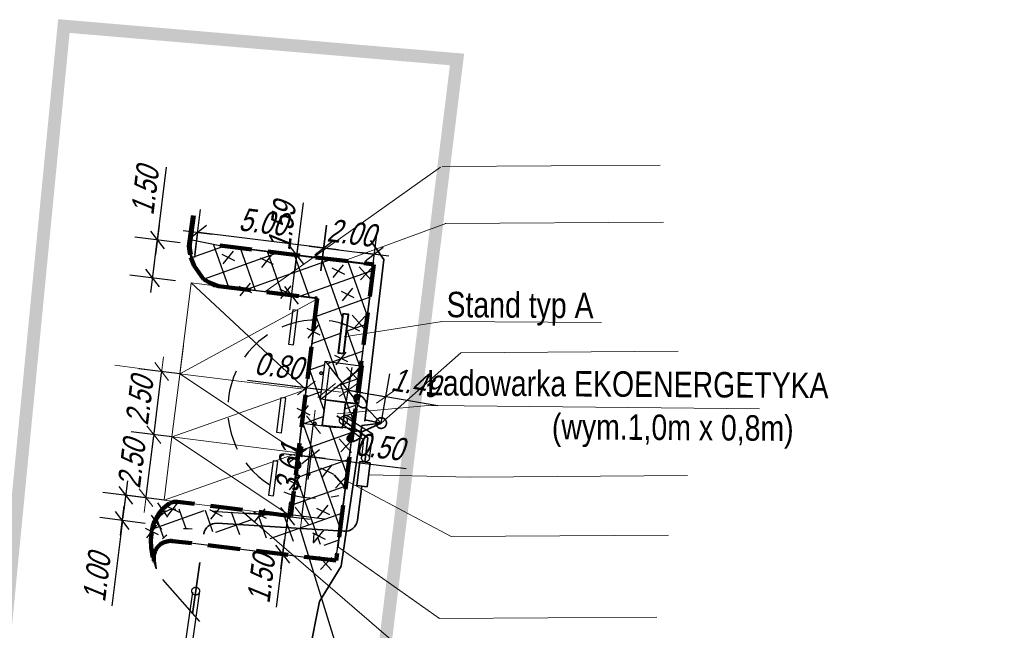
# Model space of a CAD drawing. Header units: millimetres. Extents: x 0 to 6566002, y 0 to 5716629.
# Tile 42 of 99: x 6564140 to 6564179, y 5715992 to 5716016. Entities that reach past the tile are written whole.
import ezdxf

# ---------------------------------------------------------------- set-up
doc = ezdxf.new("R2010")
doc.units = ezdxf.units.MM
for name, pattern in [('1.0_0.5', [1.5, 1, -0.5]), ('ACAD_ISO03W100', [30, 12, -18]), ('DASHED', [19.05, 12.7, -6.35]), ('DEMO2', [4.7625, 1.5875, -3.175]), ('HIDDEN', [9.525, 6.35, -3.175]), ('JIS_02_1.0', [40.64, 20.32, -20.32])]:
    doc.linetypes.add(name, pattern=pattern)
for name, color, linetype, lineweight in [('A_ładowarki', 7, 'Continuous', 30), ('E-LAMPA', 3, 'Continuous', 35), ('E-LINIA KABLOWA', 10, 'Continuous', 35), ('fundament', 7, 'HIDDEN', 0), ('Instalacja energetyczna - urządzenia', 242, 'Continuous', 30), ('Ogranicznik parkingowy', 7, 'Continuous', 18), ('Opis', 7, 'Continuous', 0)]:
    doc.layers.add(name, color=color, linetype=linetype, lineweight=lineweight)
for name, color, linetype in [('alpi PROJEKT JEZDNIA KRAWEDZ 2', 7, 'Continuous'), ('BZ_WYM', 7, 'Continuous'), ('chodnik', 30, 'Continuous'), ('E-OPIS', 10, 'Continuous'), ('E-PRZEPUST', 5, 'Continuous'), ('GRANICA', 10, 'DEMO2'), ('likwidacje', 10, 'Continuous'), ('n- kraw', 30, 'Continuous'), ('Parking', 7, 'ACAD_ISO03W100'), ('wymiary', 7, 'Continuous')]:
    doc.layers.add(name, color=color, linetype=linetype)
doc.styles.add('ARIAL', font='arial.ttf', dxfattribs={"height": 1.4})
doc.styles.add('BIKWYM', font='BIKROMSW.SHX', dxfattribs={"width": 0.8, "oblique": 15})
doc.dimstyles.new('BZ_KR_500', dxfattribs={"dimscale": 5, "dimtxt": 0.18, "dimasz": 0.01, "dimexe": 0.18, "dimexo": 0, "dimgap": 0, "dimtad": 0, "dimzin": 0, "dimdsep": 46, "dimtxsty": 'BIKWYM', "dimblk": 'WYM-KR', "dimcen": 0, "dimdle": 0.18, "dimclrd": 256, "dimclre": 256, "dimclrt": 7, "dimadec": 0, "dimazin": 0, "dimtfac": 0.033333, "dimtmove": 0, "dimatfit": 3, "dimldrblk": 'WYM-KR', "dimfxl": 0.18, "dimfxlon": 1, "dimtvp": 0.8, "dimtolj": 1, "dimarcsym": 0})

# ---------------------------------------------------------------- blocks, each defined once
blk = doc.blocks.new('WYM-KR')
at = {"linetype": 'ByBlock'}
blk.add_line((11.52, 0), (-11.52, 0), dxfattribs=at)
at = {"color": 7, "linetype": 'ByBlock'}
blk.add_line((6.24, 6.24), (-6.24, -6.24), dxfattribs=at)
blk = doc.blocks.new('*D456')
at = {"layer": 'BZ_WYM', "lineweight": -2, "transparency": 16777216}
for p, q in [((6564147.304, 5716006.983), (6564147.529, 5716008.769)), ((6564152.265, 5716006.36), (6564152.49, 5716008.146)), ((6564152.328, 5716007.259), (6564147.466, 5716007.87))]:
    blk.add_line(p, q, dxfattribs=at)
at = {"layer": 'Defpoints', "color": 0, "transparency": 16777216}
for p in [(6564147.416, 5716007.876), (6564146.757, 5716002.624), (6564151.718, 5716002.001)]:
    blk.add_point(p, dxfattribs=at)
at = {"layer": 'BZ_WYM', "lineweight": -2, "transparency": 16777216, "xscale": 0.05, "yscale": 0.05, "zscale": 0.05}
for p, rotation in [((6564147.416, 5716007.876), 172.8407541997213), ((6564152.377, 5716007.253), 352.8407541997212)]:
    blk.add_blockref('WYM-KR', p, dxfattribs=dict(at, rotation=rotation))
at = {"layer": 'BZ_WYM', "color": 7, "transparency": 16777216, "insert": (6564149.987, 5716008.279), "char_height": 0.9, "attachment_point": 5, "rotation": 352.8408, "style": 'BIKWYM'}
blk.add_mtext('\\A1;5.00', dxfattribs=at)
blk = doc.blocks.new('*D457')
at = {"layer": 'BZ_WYM', "lineweight": -2, "transparency": 16777216}
for p, q in [((6564145.835, 5716007.574), (6564146.194, 5716010.426)), ((6564146.728, 5716007.461), (6564144.942, 5716007.686)), ((6564145.654, 5716006.132), (6564145.829, 5716007.524)), ((6564146.541, 5716005.97), (6564144.755, 5716006.195))]:
    blk.add_line(p, q, dxfattribs=at)
at = {"layer": 'Defpoints', "color": 0, "transparency": 16777216}
for p in [(6564145.835, 5716007.574), (6564148.728, 5716007.21), (6564148.589, 5716005.713)]:
    blk.add_point(p, dxfattribs=at)
at = {"layer": 'BZ_WYM', "lineweight": -2, "transparency": 16777216, "xscale": 0.05, "yscale": 0.05, "zscale": 0.05}
for p, rotation in [((6564145.835, 5716007.574), 82.84075419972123), ((6564145.648, 5716006.082), 262.8407541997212)]:
    blk.add_blockref('WYM-KR', p, dxfattribs=dict(at, rotation=rotation))
at = {"layer": 'BZ_WYM', "color": 7, "transparency": 16777216, "insert": (6564145.352, 5716009.501), "char_height": 0.9, "attachment_point": 5, "rotation": 82.8408, "style": 'BIKWYM'}
blk.add_mtext('\\A1;1.50', dxfattribs=at)
blk = doc.blocks.new('*D458')
at = {"layer": 'BZ_WYM', "lineweight": -2, "transparency": 16777216}
for p, q in [((6564145.477, 5715997.436), (6564143.691, 5715997.661)), ((6564144.577, 5715997.499), (6564144.465, 5715996.606)), ((6564145.352, 5715996.444), (6564143.566, 5715996.668)), ((6564144.459, 5715996.556), (6564144.039, 5715993.209))]:
    blk.add_line(p, q, dxfattribs=at)
at = {"layer": 'Defpoints', "color": 0, "transparency": 16777216}
for p in [(6564148.034, 5715997.115), (6564144.459, 5715996.556), (6564147.909, 5715996.123)]:
    blk.add_point(p, dxfattribs=at)
at = {"layer": 'BZ_WYM', "lineweight": -2, "transparency": 16777216, "xscale": 0.05, "yscale": 0.05, "zscale": 0.05}
for p, rotation in [((6564144.584, 5715997.548), 82.84075419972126), ((6564144.459, 5715996.556), 262.8407541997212)]:
    blk.add_blockref('WYM-KR', p, dxfattribs=dict(at, rotation=rotation))
at = {"layer": 'BZ_WYM', "color": 7, "transparency": 16777216, "insert": (6564143.452, 5715994.314), "char_height": 0.9, "attachment_point": 5, "rotation": 82.8408, "style": 'BIKWYM'}
blk.add_mtext('\\A1;1.00', dxfattribs=at)
blk = doc.blocks.new('*D459')
at = {"layer": 'BZ_WYM', "lineweight": -2, "transparency": 16777216}
for p, q in [((6564152.261, 5716006.363), (6564152.485, 5716008.149)), ((6564154.245, 5716006.114), (6564154.469, 5716007.9)), ((6564152.422, 5716007.25), (6564154.308, 5716007.013))]:
    blk.add_line(p, q, dxfattribs=at)
at = {"layer": 'Defpoints', "color": 0, "transparency": 16777216}
for p in [(6564154.357, 5716007.007), (6564152.123, 5716005.266), (6564154.108, 5716005.017)]:
    blk.add_point(p, dxfattribs=at)
at = {"layer": 'BZ_WYM', "lineweight": -2, "transparency": 16777216, "xscale": 0.05, "yscale": 0.05, "zscale": 0.05}
for p, rotation in [((6564152.373, 5716007.256), 172.8527279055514), ((6564154.357, 5716007.007), 352.8527279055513)]:
    blk.add_blockref('WYM-KR', p, dxfattribs=dict(at, rotation=rotation))
at = {"layer": 'BZ_WYM', "color": 7, "transparency": 16777216, "insert": (6564153.455, 5716007.846), "char_height": 0.9, "attachment_point": 5, "rotation": 352.8527, "style": 'BIKWYM'}
blk.add_mtext('\\A1;2.00', dxfattribs=at)
blk = doc.blocks.new('*D460')
at = {"layer": 'BZ_WYM', "lineweight": -2, "transparency": 16777216}
for p, q in [((6564151.418, 5715999.55), (6564151.257, 5715998.221)), ((6564151.912, 5715999.49), (6564151.751, 5715998.161)), ((6564151.415, 5715999.108), (6564151.81, 5715999.06)), ((6564151.859, 5715999.054), (6564155.615, 5715998.599))]:
    blk.add_line(p, q, dxfattribs=at)
at = {"layer": 'Defpoints', "color": 0, "transparency": 16777216}
for p in [(6564151.418, 5715999.55), (6564151.912, 5715999.49), (6564151.859, 5715999.054)]:
    blk.add_point(p, dxfattribs=at)
at = {"layer": 'BZ_WYM', "lineweight": -2, "transparency": 16777216, "xscale": 0.05, "yscale": 0.05, "zscale": 0.05}
for p, rotation in [((6564151.365, 5715999.114), 173.0890147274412), ((6564151.859, 5715999.054), 353.0890147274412)]:
    blk.add_blockref('WYM-KR', p, dxfattribs=dict(at, rotation=rotation))
at = {"layer": 'BZ_WYM', "color": 7, "transparency": 16777216, "insert": (6564154.572, 5715999.45), "char_height": 0.9, "attachment_point": 5, "rotation": 353.089, "style": 'BIKWYM'}
blk.add_mtext('\\A1;0.50', dxfattribs=at)
blk = doc.blocks.new('*D463')
at = {"layer": 'Defpoints', "color": 0, "linetype": 'ByBlock', "transparency": 16777216}
for p in [(6564145.696, 5715999.928), (6564146.407, 5715999.839, 0), (6564146.095, 5715997.359, 0)]:
    blk.add_point(p, dxfattribs=at)
at = {"layer": 'fundament', "linetype": 'ByBlock', "lineweight": -2, "transparency": 16777216}
for p, q in [((6564146.407, 5715999.839), (6564144.803, 5716000.041)), ((6564145.391, 5715997.497), (6564145.69, 5715999.879)), ((6564146.095, 5715997.359), (6564144.492, 5715997.56))]:
    blk.add_line(p, q, dxfattribs=at)
at = {"layer": 'fundament', "linetype": 'ByBlock', "lineweight": -2, "transparency": 16777216, "xscale": 0.05, "yscale": 0.05, "zscale": 0.05}
for p, rotation in [((6564145.696, 5715999.928), 82.84075416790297), ((6564145.385, 5715997.448), 262.840754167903)]:
    blk.add_blockref('WYM-KR', p, dxfattribs=dict(at, rotation=rotation))
at = {"layer": 'fundament', "color": 7, "linetype": 'ByBlock', "transparency": 16777216, "insert": (6564144.826, 5715998.778), "char_height": 0.9, "attachment_point": 5, "rotation": 82.8408, "style": 'BIKWYM'}
blk.add_mtext('\\A1;2.50', dxfattribs=at)
blk = doc.blocks.new('*D464')
at = {"layer": 'Defpoints', "color": 0, "linetype": 'ByBlock', "transparency": 16777216}
for p in [(6564146.004, 5716002.407), (6564146.714, 5716002.319), (6564146.407, 5715999.839, 0)]:
    blk.add_point(p, dxfattribs=at)
at = {"layer": 'fundament', "linetype": 'ByBlock', "lineweight": -2, "transparency": 16777216}
for p, q in [((6564146.714, 5716002.319), (6564145.11, 5716002.518)), ((6564145.702, 5715999.977), (6564145.997, 5716002.357)), ((6564146.407, 5715999.839), (6564144.803, 5716000.038))]:
    blk.add_line(p, q, dxfattribs=at)
at = {"layer": 'fundament', "linetype": 'ByBlock', "lineweight": -2, "transparency": 16777216, "xscale": 0.05, "yscale": 0.05, "zscale": 0.05}
for p, rotation in [((6564146.004, 5716002.407), 82.93155278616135), ((6564145.696, 5715999.927), 262.9315527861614)]:
    blk.add_blockref('WYM-KR', p, dxfattribs=dict(at, rotation=rotation))
at = {"layer": 'fundament', "color": 7, "linetype": 'ByBlock', "transparency": 16777216, "insert": (6564145.135, 5716001.256), "char_height": 0.9, "attachment_point": 5, "rotation": 82.9316, "style": 'BIKWYM'}
blk.add_mtext('\\A1;2.50', dxfattribs=at)
blk = doc.blocks.new('*D465')
at = {"layer": 'Defpoints', "color": 0, "linetype": 'ByBlock', "transparency": 16777216}
for p in [(6564151.688, 5716001.762), (6564151.642, 5716001.398, 0), (6564152.438, 5716001.298)]:
    blk.add_point(p, dxfattribs=at)
at = {"layer": 'fundament', "linetype": 'ByBlock', "lineweight": -2, "transparency": 16777216}
for p, q in [((6564151.642, 5716001.398), (6564151.8, 5716002.655)), ((6564152.438, 5716001.298), (6564152.596, 5716002.555)), ((6564151.688, 5716001.762), (6564149.381, 5716002.051)), ((6564152.434, 5716001.668), (6564151.737, 5716001.755))]:
    blk.add_line(p, q, dxfattribs=at)
at = {"layer": 'fundament', "linetype": 'ByBlock', "lineweight": -2, "transparency": 16777216, "xscale": 0.05, "yscale": 0.05, "zscale": 0.05}
for p, rotation in [((6564151.688, 5716001.762), 172.8407541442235), ((6564152.484, 5716001.662), 352.8407541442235)]:
    blk.add_blockref('WYM-KR', p, dxfattribs=dict(at, rotation=rotation))
at = {"layer": 'fundament', "color": 7, "linetype": 'ByBlock', "transparency": 16777216, "insert": (6564150.599, 5716002.624), "char_height": 0.9, "attachment_point": 5, "rotation": 352.8408, "style": 'BIKWYM'}
blk.add_mtext('\\A1;0.80', dxfattribs=at)
blk = doc.blocks.new('*D466')
at = {"layer": 'Defpoints', "color": 0, "linetype": 'ByBlock', "transparency": 16777216}
for p in [(6564151.525, 5716000.373), (6564151.967, 5716000.317), (6564151.071, 5715996.79)]:
    blk.add_point(p, dxfattribs=at)
at = {"layer": 'fundament', "linetype": 'ByBlock', "lineweight": -2, "transparency": 16777216}
for p, q in [((6564151.52, 5715996.783), (6564151.961, 5716000.268)), ((6564151.525, 5716000.373), (6564152.86, 5716000.204)), ((6564151.071, 5715996.79), (6564152.406, 5715996.621))]:
    blk.add_line(p, q, dxfattribs=at)
at = {"layer": 'fundament', "linetype": 'ByBlock', "lineweight": -2, "transparency": 16777216, "xscale": 0.05, "yscale": 0.05, "zscale": 0.05}
for p, rotation in [((6564151.967, 5716000.317), 82.78195326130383), ((6564151.513, 5715996.734), 262.7819532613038)]:
    blk.add_blockref('WYM-KR', p, dxfattribs=dict(at, rotation=rotation))
at = {"layer": 'fundament', "color": 7, "linetype": 'ByBlock', "transparency": 16777216, "insert": (6564151.026, 5715998.616), "char_height": 0.9, "attachment_point": 5, "rotation": 82.782, "style": 'BIKWYM'}
blk.add_mtext('\\A1;3.61', dxfattribs=at)
blk = doc.blocks.new('*D467')
at = {"layer": 'Defpoints', "color": 0, "linetype": 'ByBlock', "transparency": 16777216}
for p in [(6564154.809, 5716001.422), (6564153.158, 5716000.636), (6564154.63, 5716000.383)]:
    blk.add_point(p, dxfattribs=at)
at = {"layer": 'fundament', "linetype": 'ByBlock', "lineweight": -2, "transparency": 16777216}
for p, q in [((6564153.158, 5716000.636), (6564153.49, 5716002.563)), ((6564154.63, 5716000.383), (6564154.962, 5716002.309)), ((6564153.386, 5716001.667), (6564154.76, 5716001.431)), ((6564154.809, 5716001.422), (6564156.853, 5716001.07))]:
    blk.add_line(p, q, dxfattribs=at)
at = {"layer": 'fundament', "linetype": 'ByBlock', "lineweight": -2, "transparency": 16777216, "xscale": 0.05, "yscale": 0.05, "zscale": 0.05}
for p, rotation in [((6564153.337, 5716001.676), 170.2264820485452), ((6564154.809, 5716001.422), 350.2264820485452)]:
    blk.add_blockref('WYM-KR', p, dxfattribs=dict(at, rotation=rotation))
at = {"layer": 'fundament', "color": 7, "linetype": 'ByBlock', "transparency": 16777216, "insert": (6564155.978, 5716001.951), "char_height": 0.9, "attachment_point": 5, "rotation": 350.2265, "style": 'BIKWYM'}
blk.add_mtext('\\A1;1.49', dxfattribs=at)
blk = doc.blocks.new('*D461')
at = {"layer": 'Defpoints', "color": 0, "transparency": 16777216}
for p in [(6564150.622, 5716007.057), (6564151.309, 5716006.97), (6564150.422, 5716005.481)]:
    blk.add_point(p, dxfattribs=at)
at = {"layer": 'E-PRZEPUST', "lineweight": -2, "transparency": 16777216}
for p, q in [((6564151.309, 5716006.97), (6564151.57, 5716009.028)), ((6564150.622, 5716007.057), (6564152.202, 5716006.857)), ((6564151.116, 5716005.444), (6564151.303, 5716006.921)), ((6564150.422, 5716005.481), (6564152.003, 5716005.281))]:
    blk.add_line(p, q, dxfattribs=at)
at = {"layer": 'E-PRZEPUST', "lineweight": -2, "transparency": 16777216, "xscale": 0.05, "yscale": 0.05, "zscale": 0.05}
for p, rotation in [((6564151.309, 5716006.97), 82.78793699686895), ((6564151.11, 5716005.394), 262.787936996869)]:
    blk.add_blockref('WYM-KR', p, dxfattribs=dict(at, rotation=rotation))
at = {"layer": 'E-PRZEPUST', "color": 7, "transparency": 16777216, "insert": (6564150.728, 5716008.114), "char_height": 0.9, "attachment_point": 5, "rotation": 82.7879, "style": 'BIKWYM'}
blk.add_mtext('\\A1;1.59', dxfattribs=at)
blk = doc.blocks.new('*D462')
at = {"layer": 'Defpoints', "color": 0, "transparency": 16777216}
for p in [(6564150.66, 5715996.758), (6564150.473, 5715995.27, 0), (6564150.763, 5715995.234)]:
    blk.add_point(p, dxfattribs=at)
at = {"layer": 'E-PRZEPUST', "lineweight": -2, "transparency": 16777216}
for p, q in [((6564150.66, 5715996.758), (6564151.842, 5715996.61)), ((6564150.943, 5715996.672), (6564150.769, 5715995.283)), ((6564150.473, 5715995.27), (6564151.656, 5715995.121)), ((6564150.763, 5715995.234), (6564150.501, 5715993.153))]:
    blk.add_line(p, q, dxfattribs=at)
at = {"layer": 'E-PRZEPUST', "lineweight": -2, "transparency": 16777216, "xscale": 0.05, "yscale": 0.05, "zscale": 0.05}
for p, rotation in [((6564150.949, 5715996.722), 82.84075409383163), ((6564150.763, 5715995.234), 262.8407540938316)]:
    blk.add_blockref('WYM-KR', p, dxfattribs=dict(at, rotation=rotation))
at = {"layer": 'E-PRZEPUST', "color": 7, "transparency": 16777216, "insert": (6564149.914, 5715994.258), "char_height": 0.9, "attachment_point": 5, "rotation": 82.8408, "style": 'BIKWYM'}
blk.add_mtext('\\A1;1.50', dxfattribs=at)

msp = doc.modelspace()

# ---------------------------------------------------------------- hatches: boundary and pattern name
at = {"layer": 'chodnik', "ltscale": 0.1, "transparency": 33554687}
h = msp.add_hatch(dxfattribs=at)
h.set_pattern_fill('ANSI37-METRIC', color=30, scale=0.3, angle=64.625)
h.set_pattern_definition([(109.624973, (6561907.7449, 5714837.2279), (-0.89717037, -0.3199087), []), (199.624973, (6561907.7449, 5714837.2279), (0.3199087, -0.89717037), [])])
h.paths.add_polyline_path([(6564147.139, 5716007.591), (6564148.285, 5716007.353), (6564154.334, 5716006.588), (6564152.91, 5715995.53), (6564147.05, 5715996.228), (6564146.697, 5715996.21), (6564146.414, 5715996.114), (6564146.169, 5715995.954), (6564145.969, 5715995.741), (6564145.847, 5715995.532), (6564145.777, 5715995.331), (6564145.74, 5715995.075), (6564145.787, 5715994.672), (6564145.654, 5715995.1), (6564145.59, 5715995.477), (6564145.573, 5715995.793), (6564145.617, 5715996.126), (6564145.74, 5715996.411), (6564145.954, 5715996.747), (6564146.115, 5715996.885), (6564146.321, 5715996.991), (6564146.559, 5715997.011), (6564147.991, 5715996.928), (6564151.074, 5715996.732), (6564152.132, 5716005.28), (6564148.375, 5716005.74), (6564148.105, 5716005.775), (6564147.642, 5716006.034), (6564147.279, 5716006.55), (6564147.142, 5716006.888), (6564147.086, 5716007.333)])
h.paths.add_polyline_path([(6564153.106, 5716001.967), (6564152.454, 5716002.808), (6564152.433, 5716002.81), (6564152.245, 5716001.322), (6564152.27, 5716001.319)], flags=16)
h.paths.add_polyline_path([(6564153.225, 5716001.186), (6564152.441, 5716001.289), (6564152.31, 5716000.298), (6564153.105, 5716000.202)], flags=16)
h.paths.add_polyline_path([(6564153.225, 5716001.186), (6564153.226, 5716001.193), (6564153.214, 5716001.194), (6564153.214, 5716001.195), (6564152.432, 5716001.29), (6564152.31, 5716000.298), (6564152.441, 5716001.289)], flags=16)
h.paths.add_polyline_path([(6564153.078, 5716004.29), (6564152.934, 5716003.143), (6564153.157, 5716003.115), (6564153.241, 5716003.779), (6564153.296, 5716004.219, 0.016379)], flags=16)
h.paths.add_polyline_path([(6564152.368, 5716000.29), (6564153.104, 5716000.194), (6564153.105, 5716000.202), (6564153.169, 5716000.696, 0.002233), (6564153.165, 5716000.696), (6564153.105, 5716000.202), (6564152.368, 5716000.291)], flags=16)
h.paths.add_polyline_path([(6564145.862, 5715995.564), (6564145.879, 5715995.595), (6564145.908, 5715995.649), (6564145.935, 5715995.691), (6564145.969, 5715995.741), (6564146.009, 5715995.793), (6564146.04, 5715995.83), (6564146.072, 5715995.863), (6564146.136, 5715995.926), (6564146.202, 5715995.982), (6564146.301, 5715996.051), (6564146.414, 5715996.114), (6564146.513, 5715996.157, 0.190225)], flags=16)
h.paths.add_polyline_path([(6564149.257, 5715996.846), (6564149.653, 5715996.504), (6564149.662, 5715996.515), (6564149.865, 5715996.767), (6564149.773, 5715996.813)], flags=16)
h.paths.add_polyline_path([(6564153.078, 5716004.29, -0.016379), (6564153.296, 5716004.219), (6564153.35, 5716004.649), (6564153.127, 5716004.677)], flags=16)
h.paths.add_polyline_path([(6564153.225, 5716001.186), (6564153.173, 5716000.763), (6564153.178, 5716000.764), (6564153.234, 5716001.185)], flags=16)
h.paths.add_polyline_path([(6564151.985, 5715996.042), (6564151.953, 5715995.691), (6564151.985, 5715995.688), (6564152.189, 5715995.941)], flags=16)
h.paths.add_polyline_path([(6564145.746, 5715995.162), (6564145.748, 5715995.176), (6564145.752, 5715995.209), (6564145.757, 5715995.242), (6564145.765, 5715995.276), (6564145.773, 5715995.316), (6564145.78, 5715995.345), (6564145.792, 5715995.386), (6564145.82, 5715995.466), (6564145.832, 5715995.497), (6564145.847, 5715995.532), (6564145.861, 5715995.562, 0.087499)], flags=16)
h.paths.add_polyline_path([(6564153.178, 5716000.764), (6564153.169, 5716000.696, 0.195307), (6564153.532, 5716000.796)], flags=16)
h.paths.add_polyline_path([(6564145.772, 5715994.756), (6564145.753, 5715994.851), (6564145.741, 5715994.973), (6564145.74, 5715995.006), (6564145.739, 5715995.046), (6564145.741, 5715995.104), (6564145.741, 5715995.111, 0.074728)], flags=16)
h.paths.add_polyline_path([(6564148.139, 5715996.854), (6564148.186, 5715996.913), (6564147.998, 5715996.924)], flags=16)
h.paths.add_polyline_path([(6564146.523, 5715996.161), (6564146.654, 5715996.2), (6564146.71, 5715996.213, 0.040503)], flags=16)
h.paths.add_polyline_path([(6564151.822, 5715998.378, 1), (6564151.722, 5715998.378, 1)], flags=16)
h.paths.add_polyline_path([(6564152.075, 5716000.362, 1), (6564151.975, 5716000.362, 1)], flags=16)
h.paths.add_polyline_path([(6564152.32, 5716002.342, 1), (6564152.22, 5716002.342, 1)], flags=16)
h.paths.add_polyline_path([(6564149.865, 5715996.767), (6564149.896, 5715996.806), (6564149.773, 5715996.813)], flags=16)
h.paths.add_polyline_path([(6564146.71, 5715996.213, -0.013461), (6564146.774, 5715996.224), (6564146.741, 5715996.221)], flags=16)
h.paths.add_polyline_path([(6564145.741, 5715995.111, -0.010542), (6564145.746, 5715995.162), (6564145.743, 5715995.141)], flags=16)
h.paths.add_polyline_path([(6564153.226, 5716001.193), (6564153.226, 5716001.193), (6564153.214, 5716001.195), (6564153.214, 5716001.194)], flags=16)
h.paths.add_polyline_path([(6564146.513, 5715996.157, -0.002222), (6564146.523, 5715996.161), (6564146.519, 5715996.16)], flags=16)
h.paths.add_polyline_path([(6564152.268, 5716001.317), (6564152.27, 5716001.319), (6564152.268, 5716001.319)], flags=16)
h.paths.add_polyline_path([(6564145.861, 5715995.562, -0.000378), (6564145.862, 5715995.564), (6564145.861, 5715995.563)], flags=16)
h.paths.add_polyline_path([(6564144.511, 5716008.221), (6564144.853, 5716010.949), (6564146.193, 5716010.781), (6564145.85, 5716008.052)], flags=9)
h.paths.add_polyline_path([(6564153.221, 5716000.294), (6564156.087, 5715999.947), (6564155.924, 5715998.607), (6564153.058, 5715998.954)], flags=9)
h.paths.add_polyline_path([(6564149.236, 5716003.815), (6564152.097, 5716003.426), (6564151.915, 5716002.088), (6564149.054, 5716002.477)], flags=9)
h.paths.add_polyline_path([(6564148.638, 5716009.128), (6564151.503, 5716008.769), (6564151.335, 5716007.429), (6564148.47, 5716007.789)], flags=9)
h.paths.add_polyline_path([(6564143.175, 5715997.53), (6564143.535, 5716000.395), (6564144.875, 5716000.227), (6564144.515, 5715997.362)], flags=9)
h.paths.add_polyline_path([(6564142.611, 5715993.034), (6564142.953, 5715995.763), (6564144.293, 5715995.594), (6564143.95, 5715992.865)], flags=9)
h.paths.add_polyline_path([(6564152.196, 5716008.684), (6564155.061, 5716008.325), (6564154.893, 5716006.985), (6564152.028, 5716007.345)], flags=9)
at = {"layer": 'E-LAMPA', "linetype": 'DASHED'}
h = msp.add_hatch(color=256, dxfattribs=at)
h.dxf.hatch_style = 1
edge = h.paths.add_edge_path()
edge.add_ellipse((6564153.81, 5716001.239), major_axis=(0.214, -0.232), ratio=0.551311, start_angle=122.9114, end_angle=237.0886)
edge.add_arc((6564153.596, 5716001.47), 0.205, 267.3912, 358.1605)
h = msp.add_hatch(color=256, dxfattribs=at)
h.dxf.hatch_style = 1
edge = h.paths.add_edge_path()
edge.add_ellipse((6564153.579, 5715999.863), major_axis=(0.282, 0.142), ratio=0.551311, start_angle=122.9114, end_angle=237.0886)
edge.add_arc((6564153.297, 5715999.721), 0.205, 341.3874, 432.1567)

# ---------------------------------------------------------------- linework, layer by layer
at = {"color": 1, "linetype": 'Continuous'}
for p, q in [((6564147.068, 5716007.605), (6564148.285, 5716007.353)), ((6564147.086, 5716007.333), (6564147.139, 5716007.591)), ((6564147.086, 5716007.333), (6564147.139, 5716007.591)), ((6564147.139, 5716007.591), (6564148.285, 5716007.353)), ((6564147.142, 5716006.888), (6564147.086, 5716007.333)), ((6564147.142, 5716006.888), (6564147.086, 5716007.333)), ((6564154.327, 5716006.605, 0), (6564148.275, 5716007.348, 0)), ((6564148.285, 5716007.353), (6564154.334, 5716006.588)), ((6564148.285, 5716007.353), (6564154.334, 5716006.588)), ((6564147.279, 5716006.55), (6564147.142, 5716006.888)), ((6564147.642, 5716006.034), (6564147.279, 5716006.55)), ((6564154.334, 5716006.588), (6564152.836, 5715994.954)), ((6564154.334, 5716006.588), (6564152.91, 5715995.53)), ((6564154.327, 5716006.605), (6564152.924, 5715995.493)), ((6564148.105, 5716005.775), (6564147.642, 5716006.034)), ((6564148.375, 5716005.74), (6564148.105, 5716005.775)), ((6564148.375, 5716005.74), (6564148.105, 5716005.775)), ((6564152.132, 5716005.28), (6564148.375, 5716005.74)), ((6564152.132, 5716005.28), (6564148.375, 5716005.74)), ((6564152.132, 5716005.28), (6564151.071, 5715996.79)), ((6564151.074, 5715996.732), (6564152.132, 5716005.28)), ((6564151.074, 5715996.732), (6564152.132, 5716005.28)), ((6564145.74, 5715996.411), (6564145.954, 5715996.747)), ((6564145.74, 5715996.411), (6564145.954, 5715996.747)), ((6564145.954, 5715996.747), (6564146.115, 5715996.885)), ((6564145.954, 5715996.747), (6564146.115, 5715996.885)), ((6564146.115, 5715996.885), (6564146.321, 5715996.991)), ((6564146.115, 5715996.885), (6564146.321, 5715996.991)), ((6564146.321, 5715996.991), (6564146.559, 5715997.011)), ((6564146.321, 5715996.991), (6564146.559, 5715997.011)), ((6564147.991, 5715996.928), (6564151.074, 5715996.732)), ((6564147.991, 5715996.928), (6564151.074, 5715996.732)), ((6564145.617, 5715996.126), (6564145.74, 5715996.411)), ((6564145.617, 5715996.126), (6564145.74, 5715996.411)), ((6564145.573, 5715995.793), (6564145.617, 5715996.126)), ((6564145.59, 5715995.477), (6564145.573, 5715995.793)), ((6564145.654, 5715995.1), (6564145.59, 5715995.477)), ((6564145.777, 5715995.331), (6564145.74, 5715995.075)), ((6564145.787, 5715994.672), (6564145.654, 5715995.1)), ((6564145.787, 5715994.672), (6564145.654, 5715995.1)), ((6564145.74, 5715995.075), (6564145.787, 5715994.672)), ((6564145.74, 5715995.075), (6564145.787, 5715994.672)), ((6564146.039, 5715994.241), (6564147.494, 5715992.594))]:
    msp.add_line(p, q, dxfattribs=at)
at = {"color": 1, "linetype": 'JIS_02_1.0', "lineweight": 35, "ltscale": 0.1}
for p, q in [((6564153.868, 5715997.904), (6564153.692, 5715996.565)), ((6564139.23, 5715936.559), (6564147.654, 5715996.017))]:
    msp.add_line(p, q, dxfattribs=at)
at = {"color": 10, "linetype": 'Continuous', "lineweight": 40}
msp.add_lwpolyline([(6564153.127, 5716004.677), (6564152.934, 5716003.143), (6564153.157, 5716003.115), (6564153.35, 5716004.649)], close=True, dxfattribs=at)
at = {"color": 1, "linetype": 'Continuous'}
for points in [[(6564153.078, 5716004.29, -0.016379), (6564153.296, 5716004.219), (6564153.35, 5716004.649), (6564153.127, 5716004.677)], [(6564153.078, 5716004.29), (6564152.934, 5716003.143), (6564153.157, 5716003.115), (6564153.241, 5716003.779), (6564153.296, 5716004.219, 0.016379)], [(6564152.32, 5716002.342, 1), (6564152.22, 5716002.342, 1)], [(6564152.368, 5716000.29), (6564153.104, 5716000.194), (6564153.105, 5716000.202), (6564153.169, 5716000.696, 0.002233), (6564153.165, 5716000.696), (6564153.105, 5716000.202), (6564152.368, 5716000.291)], [(6564152.075, 5716000.362, 1), (6564151.975, 5716000.362, 1)], [(6564151.822, 5715998.378, 1), (6564151.722, 5715998.378, 1)], [(6564145.861, 5715995.562, -0.000378), (6564145.862, 5715995.564), (6564145.861, 5715995.563)], [(6564145.741, 5715995.111, -0.010542), (6564145.746, 5715995.162), (6564145.743, 5715995.141)], [(6564145.772, 5715994.756), (6564145.753, 5715994.851), (6564145.741, 5715994.973), (6564145.74, 5715995.006), (6564145.739, 5715995.046), (6564145.741, 5715995.104), (6564145.741, 5715995.111, 0.074728)]]:
    msp.add_lwpolyline(points, format="xyb", close=True, dxfattribs=at)
for points in [[(6564152.268, 5716001.317), (6564152.27, 5716001.319), (6564152.268, 5716001.319)], [(6564153.225, 5716001.186), (6564153.226, 5716001.193), (6564153.214, 5716001.194), (6564153.214, 5716001.195), (6564152.432, 5716001.29), (6564152.31, 5716000.298), (6564152.441, 5716001.289)], [(6564153.225, 5716001.186), (6564152.441, 5716001.289), (6564152.31, 5716000.298), (6564153.105, 5716000.202)], [(6564153.225, 5716001.186), (6564153.173, 5716000.763), (6564153.178, 5716000.764), (6564153.234, 5716001.185)], [(6564153.226, 5716001.193), (6564153.226, 5716001.193), (6564153.214, 5716001.195), (6564153.214, 5716001.194)], [(6564148.139, 5715996.854), (6564148.186, 5715996.913), (6564147.998, 5715996.924)], [(6564149.257, 5715996.846), (6564149.653, 5715996.504), (6564149.662, 5715996.515), (6564149.865, 5715996.767), (6564149.773, 5715996.813)], [(6564149.865, 5715996.767), (6564149.896, 5715996.806), (6564149.773, 5715996.813)], [(6564151.985, 5715996.042), (6564151.953, 5715995.691), (6564151.985, 5715995.688), (6564152.189, 5715995.941)]]:
    msp.add_lwpolyline(points, close=True, dxfattribs=at)
at = {"layer": 'A_ładowarki', "color": 252, "linetype": 'HIDDEN', "ltscale": 3}
for p, q in [((6564153.944, 5716002.617, 0), (6564152.268, 5716001.317, 0)), ((6564153.756, 5716001.129, 0), (6564152.456, 5716002.805, 0))]:
    msp.add_line(p, q, dxfattribs=at)
at = {"layer": 'A_ładowarki', "color": 252, "linetype": 'HIDDEN', "ltscale": 3, "elevation": 0}
msp.add_lwpolyline([(6564153.921, 5716002.622), (6564153.733, 5716001.134), (6564152.245, 5716001.322), (6564152.433, 5716002.81)], close=True, dxfattribs=at)
at = {"layer": 'A_ładowarki', "color": 10, "linetype": 'HIDDEN', "ltscale": 3}
msp.add_lwpolyline([(6564152.432, 5716001.29), (6564152.31, 5716000.298), (6564153.105, 5716000.202), (6564153.226, 5716001.193), (6564152.432, 5716001.29)], dxfattribs=at)
at = {"layer": 'A_ładowarki', "linetype": 'HIDDEN', "ltscale": 0.2, "elevation": 0}
msp.add_lwpolyline([(6564153.227, 5716001.192), (6564153.723, 5716001.13, -0.414168), (6564153.164, 5716000.696, -0.414155), (6564153.598, 5716000.138), (6564153.102, 5716000.202)], format="xyb", dxfattribs=at)
at = {"layer": 'A_ładowarki'}
for centre in [(6564152.27, 5716002.342), (6564152.025, 5716000.362), (6564151.772, 5715998.378)]:
    msp.add_circle(centre, 0.05, dxfattribs=at)
at = {"layer": 'alpi PROJEKT JEZDNIA KRAWEDZ 2', "color": 9, "linetype": '1.0_0.5'}
for p, q in [((6564147.416, 5716007.876, 0), (6564147.292, 5716006.884, 0)), ((6564151.056, 5715996.735, 0), (6564152.128, 5716005.268, 0))]:
    msp.add_line(p, q, dxfattribs=at)
at = {"layer": 'alpi PROJEKT JEZDNIA KRAWEDZ 2', "color": 1, "linetype": 'DASHED', "lineweight": 13, "ltscale": 2}
for p, q in [((6564147.167, 5716005.892, 0), (6564146.717, 5716002.317, 0)), ((6564151.674, 5716001.691, 0), (6564147.162, 5716005.886, 0)), ((6564152.128, 5716005.268, 0), (6564147.167, 5716005.892, 0)), ((6564152.123, 5716005.263, 0), (6564146.713, 5716002.314)), ((6564151.681, 5716001.698, 0), (6564152.128, 5716005.268, 0)), ((6564146.856, 5716003.411, 0), (6564146.407, 5715999.839, 0)), ((6564151.368, 5715999.216, 0), (6564151.817, 5716002.788, 0)), ((6564151.379, 5715999.207, 0), (6564146.714, 5716002.319)), ((6564146.717, 5716002.317, 0), (6564151.681, 5716001.698, 0)), ((6564151.679, 5716001.697, 0), (6564146.718, 5716002.32, 0)), ((6564151.684, 5716001.698, 0), (6564146.411, 5715999.841, 0)), ((6564146.407, 5715999.839, 0), (6564146.095, 5715997.359, 0)), ((6564146.407, 5715999.839, 0), (6564151.368, 5715999.216, 0)), ((6564151.368, 5715999.216, 0), (6564146.407, 5715999.839, 0)), ((6564151.056, 5715996.735, 0), (6564146.412, 5715999.838)), ((6564151.368, 5715999.216, 0), (6564146.095, 5715997.359, 0)), ((6564151.056, 5715996.735, 0), (6564151.368, 5715999.216, 0)), ((6564146.095, 5715997.359, 0), (6564151.056, 5715996.735, 0))]:
    msp.add_line(p, q, dxfattribs=at)
at = {"layer": 'E-LAMPA', "linetype": 'DASHED'}
for q in [(6564154.015, 5716001), (6564153.848, 5716000.024, 0)]:
    msp.add_line((6564154.63, 5716000.383), q, dxfattribs=at)
msp.add_circle((6564154.63, 5716000.383), 0.21, dxfattribs=at)
for centre, start, end in [((6564153.596, 5716001.47), 267.3912, 358.1605), ((6564153.297, 5715999.721, 0), 341.3874, 72.1567)]:
    msp.add_arc(centre, 0.205, start, end, dxfattribs=at)
for centre, major_axis in [((6564153.81, 5716001.239), (0.214, -0.232)), ((6564153.579, 5715999.863, 0), (0.282, 0.142))]:
    msp.add_ellipse(centre, major_axis=major_axis, ratio=0.551311, dxfattribs=at)
at = {"layer": 'E-LINIA KABLOWA', "linetype": 'DASHED'}
for p, q in [((6564154.726, 5716006.807), (6564154.203, 5716007.548)), ((6564153.758, 5716006.517), (6564154.243, 5716005.977)), ((6564154.262, 5716006.48), (6564153.821, 5716006.002)), ((6564153.491, 5716004.616), (6564153.976, 5716004.076)), ((6564153.994, 5716004.579), (6564153.553, 5716004.1)), ((6564153.261, 5716002.582, 0), (6564153.746, 5716002.043, 0)), ((6564153.764, 5716002.546, 0), (6564153.323, 5716002.067, 0)), ((6564154.106, 5715999.8), (6564152.888, 5716000.663)), ((6564154.63, 5716000.383), (6564153.868, 5716000.29)), ((6564153.992, 5716000.506), (6564154.63, 5716000.383)), ((6564152.982, 5715999.762), (6564153.467, 5715999.223)), ((6564153.485, 5715999.726), (6564153.044, 5715999.247)), ((6564153.99, 5715998.846), (6564154.106, 5715999.8)), ((6564152.775, 5715998.345), (6564153.26, 5715997.806)), ((6564153.278, 5715998.309), (6564152.837, 5715997.83)), ((6564152.187, 5715995.142), (6564152.672, 5715994.602)), ((6564152.69, 5715995.105), (6564152.249, 5715994.626)), ((6564152.199, 5715993.377), (6564153.059, 5715994.76)), ((6564151.168, 5715988.142), (6564152.199, 5715993.377))]:
    msp.add_line(p, q, dxfattribs=at)
at = {"layer": 'E-LINIA KABLOWA', "linetype": 'DASHED', "ltscale": 50}
for p, q in [((6564153.987, 5716000.462), (6564154.726, 5716006.807)), ((6564153.059, 5715994.76), (6564153.868, 5716000.29))]:
    msp.add_line(p, q, dxfattribs=at)
at = {"layer": 'E-LINIA KABLOWA', "linetype": 'ByBlock'}
msp.add_line((6564148.181, 5715996.446), (6564153.165, 5715996.131), dxfattribs=at)
at = {"layer": 'E-LINIA KABLOWA', "linetype": 'DASHED'}
msp.add_lwpolyline([(6564153.786, 5715998.871), (6564154.194, 5715998.821), (6564154.08, 5715997.878), (6564153.672, 5715997.928)], close=True, dxfattribs=at)
at = {"layer": 'E-LINIA KABLOWA', "linetype": 'ByBlock'}
msp.add_arc((6564148.149, 5715995.947), 0.5, 86.3811, 171.9355, dxfattribs=at)
at = {"layer": 'E-LINIA KABLOWA', "linetype": 'ByBlock', "lineweight": 35, "ltscale": 0.1}
msp.add_arc((6564153.196, 5715996.63), 0.5, 266.3811, 352.5203, dxfattribs=at)
at = {"layer": 'E-OPIS'}
msp.add_line((6564153.398, 5715989.924), (6564151.451, 5715996.239), dxfattribs=at)
at = {"layer": 'E-PRZEPUST', "linetype": 'DASHED'}
for p, q in [((6564154.298, 5715999.94), (6564153.223, 5716000.614)), ((6564153.121, 5716000.33), (6564153.932, 5715999.738)), ((6564154.165, 5715999.013), (6564154.298, 5715999.94)), ((6564153.932, 5715999.738), (6564153.857, 5715999.029))]:
    msp.add_line(p, q, dxfattribs=at)
at = {"layer": 'E-PRZEPUST'}
for p, q in [((6564139.138, 5715937.256), (6564147.226, 5715993.742)), ((6564147.492, 5715993.783), (6564139.445, 5715937.234))]:
    msp.add_line(p, q, dxfattribs=at)
at = {"layer": 'E-PRZEPUST', "linetype": 'DASHED'}
for centre in [(6564153.142, 5716000.483), (6564154.01, 5715999.013), (6564147.338, 5715993.783)]:
    msp.add_circle(centre, 0.154, dxfattribs=at)
at = {"layer": 'fundament', "color": 250, "linetype": 'ByBlock'}
for p, q in [((6564146.714, 5716002.319), (6564144.157, 5716002.66)), ((6564146.713, 5716002.314), (6564146.004, 5716002.407))]:
    msp.add_line(p, q, dxfattribs=at)
at = {"layer": 'GRANICA', "linetype": 'DASHED'}
for p, q in [((6564145.833, 5715997.246), (6564146.23, 5715996.691)), ((6564145.593, 5715996.763), (6564145.991, 5715996.208))]:
    msp.add_line(p, q, dxfattribs=at)
at = {"layer": 'GRANICA', "color": 14, "linetype": 'DASHED', "ltscale": 3, "const_width": 0.5}
msp.add_lwpolyline([(6564142.159, 5716015.971), (6564157.608, 5716014.66), (6564147.331, 5715931.073), (6564132.461, 5715925.835), (6564109.365, 5715933.649), (6564084.178, 5715932.99), (6564086.38, 5715748.411), (6564059.026, 5715748.411), (6564057.289, 5715762.524), (6564072.88, 5715765.378), (6564071.44, 5715944.682), (6564134.76, 5715939.767), (6564139.933, 5715993.083), (6564142.159, 5716015.971)], dxfattribs=at)
at = {"layer": 'Instalacja energetyczna - urządzenia', "color": 11, "linetype": 'DASHED', "ltscale": 0.1}
msp.add_arc((6564152.098, 5716000.93), 3.5, 61.1386, 284.3852, dxfattribs=at)
at = {"layer": 'likwidacje'}
for p, q in [((6564148.36, 5716007.017), (6564148.866, 5716006.766)), ((6564148.417, 5716006.635), (6564148.819, 5716007.133)), ((6564149.876, 5716006.872), (6564150.381, 5716006.62)), ((6564149.933, 5716006.489), (6564150.335, 5716006.988)), ((6564152.685, 5716006.478), (6564153.19, 5716006.226)), ((6564152.742, 5716006.095), (6564153.144, 5716006.594)), ((6564149.033, 5716005.758, 0), (6564149.538, 5716005.506, 0)), ((6564149.09, 5716005.376, 0), (6564149.492, 5716005.874, 0)), ((6564150.628, 5716005.651), (6564151.134, 5716005.4)), ((6564150.685, 5716005.269), (6564151.087, 5716005.767)), ((6564153.11, 5716005.179), (6564153.512, 5716005.678)), ((6564153.053, 5716005.562), (6564153.558, 5716005.31)), ((6564151.708, 5716004.104, 0), (6564152.213, 5716003.853, 0)), ((6564151.765, 5716003.722, 0), (6564152.167, 5716004.22, 0)), ((6564152.798, 5716003.046), (6564153.303, 5716002.794)), ((6564152.855, 5716002.663), (6564153.257, 5716003.162)), ((6564151.375, 5716000.58), (6564151.777, 5716001.078)), ((6564151.318, 5716000.962), (6564151.823, 5716000.711)), ((6564152.306, 5715998.244), (6564152.708, 5715998.742)), ((6564151.023, 5715997.765), (6564151.425, 5715998.263)), ((6564152.249, 5715998.626), (6564152.754, 5715998.375)), ((6564150.966, 5715998.147), (6564151.471, 5715997.896)), ((6564146.182, 5715997.134), (6564146.687, 5715996.883)), ((6564146.239, 5715996.752), (6564146.641, 5715997.25)), ((6564147.935, 5715996.602), (6564148.337, 5715997.1)), ((6564152.145, 5715996.664), (6564152.547, 5715997.163)), ((6564147.878, 5715996.984), (6564148.383, 5715996.732)), ((6564149.605, 5715996.897), (6564150.11, 5715996.646)), ((6564149.662, 5715996.515), (6564150.064, 5715997.013)), ((6564152.088, 5715997.046), (6564152.594, 5715996.795)), ((6564145.416, 5715995.876), (6564145.818, 5715996.375)), ((6564145.359, 5715996.259), (6564145.865, 5715996.007)), ((6564151.928, 5715996.071), (6564152.433, 5715995.819)), ((6564151.985, 5715995.688), (6564152.387, 5715996.187))]:
    msp.add_line(p, q, dxfattribs=at)
at = {"layer": 'n- kraw', "color": 30, "linetype": 'DASHED', "lineweight": 90, "ltscale": 0.1}
for p, q in [((6564148.285, 5716007.353), (6564154.337, 5716006.61)), ((6564147.279, 5716006.55), (6564147.142, 5716006.888)), ((6564147.642, 5716006.034), (6564147.279, 5716006.55)), ((6564154.337, 5716006.61), (6564152.865, 5715994.983)), ((6564148.105, 5716005.775), (6564147.642, 5716006.034)), ((6564147.871, 5716005.903), (6564148.24, 5716005.758)), ((6564148.24, 5716005.758), (6564152.114, 5716005.267)), ((6564152.114, 5716005.267), (6564151.074, 5715996.732)), ((6564151.074, 5715996.732), (6564146.63, 5715997.291, 0)), ((6564145.573, 5715995.793), (6564145.617, 5715996.126)), ((6564145.59, 5715995.477), (6564145.573, 5715995.793)), ((6564152.865, 5715994.983), (6564146.433, 5715995.75)), ((6564145.654, 5715995.1), (6564145.59, 5715995.477))]:
    msp.add_line(p, q, dxfattribs=at)
at = {"layer": 'n- kraw', "linetype": 'DASHED', "ltscale": 10}
for p, q in [((6564147.35, 5716006.45), (6564147.461, 5716006.292)), ((6564147.461, 5716006.292), (6564147.871, 5716005.903)), ((6564146.095, 5715996.925), (6564146.135, 5715996.941)), ((6564146.135, 5715996.941), (6564146.119, 5715996.928))]:
    msp.add_line(p, q, dxfattribs=at)
at = {"layer": 'n- kraw', "linetype": 'DASHED', "ltscale": 2}
msp.add_lwpolyline([(6564147.25, 5716008.533, 0.2, 0.2, 0), (6564147.086, 5716007.333, 0.2, 0.2, 0), (6564147.114, 5716007.11, 0.2, 0.2, 0), (6564147.138, 5716006.996, 0, 0, 0)], format="xyseb", dxfattribs=at)
at = {"layer": 'n- kraw', "color": 30, "linetype": 'DASHED', "lineweight": 90, "ltscale": 0.1}
for centre, radius, start, end in [((6564147.183, 5715995.897, 0), 1.589, 124.4218, 171.4648), ((6564146.568, 5715996.795, 0), 0.5, 82.8232, 124.4218), ((6564146.36, 5715995.082), 0.672, 83.7823, 208.8764)]:
    msp.add_arc(centre, radius, start, end, dxfattribs=at)
at = {"layer": 'Ogranicznik parkingowy', "linetype": 'ACAD_ISO03W100', "lineweight": -3}
for points in [[(6564150.988, 5716003.479), (6564151.179, 5716003.454), (6564151.354, 5716004.806), (6564151.163, 5716004.831)], [(6564150.515, 5716000.026), (6564150.706, 5716000.002), (6564150.881, 5716001.354), (6564150.69, 5716001.379)], [(6564150.203, 5715997.549), (6564150.394, 5715997.525), (6564150.569, 5715998.877), (6564150.378, 5715998.902)]]:
    msp.add_lwpolyline(points, close=True, dxfattribs=at)
at = {"layer": 'Opis'}
for p, q in [((6564156.959, 5716010.429), (6564150.1, 5716005.56)), ((6564165.597, 5716010.506), (6564157.019, 5716010.451)), ((6564157.17, 5716008.213), (6564153.14, 5716006.735)), ((6564165.721, 5716008.271), (6564157.143, 5716008.216)), ((6564153.17, 5716003.768), (6564157.023, 5716004.366)), ((6564156.995, 5716004.366), (6564163.28, 5716004.328)), ((6564154.63, 5716000.383), (6564157.76, 5716003.145)), ((6564166.302, 5716003.199), (6564157.76, 5716003.145)), ((6564156.623, 5716001.079), (6564152.904, 5716000.739)), ((6564156.603, 5716001.073), (6564169.496, 5716000.937)), ((6564154.137, 5715998.35), (6564158.125, 5715998.263)), ((6564166.668, 5715998.318), (6564158.125, 5715998.263)), ((6564157.377, 5715995.922), (6564153.239, 5715998.121)), ((6564156.598, 5715990.513), (6564149.192, 5715996.902)), ((6564165.919, 5715995.977), (6564157.377, 5715995.922)), ((6564156.914, 5715992.702), (6564152.91, 5715995.53)), ((6564165.466, 5715992.76), (6564156.888, 5715992.705))]:
    msp.add_line(p, q, dxfattribs=at)
at = {"layer": 'Parking', "color": 30, "linetype": 'Continuous', "ltscale": 0.05}
for p, q in [((6564146.202, 5715995.982), (6564146.136, 5715995.926)), ((6564146.962, 5715996.234), (6564146.858, 5715996.233)), ((6564147.05, 5715996.228), (6564146.962, 5715996.234)), ((6564147.202, 5715996.21), (6564147.05, 5715996.228)), ((6564145.861, 5715995.563), (6564145.847, 5715995.532)), ((6564145.879, 5715995.595), (6564145.861, 5715995.563)), ((6564145.935, 5715995.691), (6564145.908, 5715995.649)), ((6564146.072, 5715995.863), (6564146.04, 5715995.83)), ((6564146.136, 5715995.926), (6564146.072, 5715995.863)), ((6564152.836, 5715994.954), (6564147.134, 5715995.666)), ((6564145.748, 5715995.176), (6564145.743, 5715995.141)), ((6564145.752, 5715995.209), (6564145.748, 5715995.176)), ((6564145.757, 5715995.242), (6564145.752, 5715995.209)), ((6564145.765, 5715995.276), (6564145.757, 5715995.242)), ((6564145.773, 5715995.316), (6564145.765, 5715995.276)), ((6564145.78, 5715995.345), (6564145.773, 5715995.316)), ((6564145.832, 5715995.497), (6564145.82, 5715995.466)), ((6564145.847, 5715995.532), (6564145.832, 5715995.497)), ((6564145.741, 5715995.104), (6564145.739, 5715995.046)), ((6564145.739, 5715995.046), (6564145.74, 5715995.006)), ((6564145.74, 5715995.006), (6564145.741, 5715994.973)), ((6564145.743, 5715995.141), (6564145.741, 5715995.104)), ((6564145.741, 5715994.973), (6564145.753, 5715994.851)), ((6564145.753, 5715994.851), (6564145.79, 5715994.664))]:
    msp.add_line(p, q, dxfattribs=at)
at = {"layer": 'wymiary', "color": 10, "const_width": 0.05, "elevation": 0}
msp.add_lwpolyline([(6564152.441, 5716001.289), (6564152.31, 5716000.298), (6564153.104, 5716000.194), (6564153.234, 5716001.185)], close=True, dxfattribs=at)
at = {"layer": 'wymiary', "color": 10, "const_width": 0.05}
msp.add_lwpolyline([(6564152.441, 5716001.289), (6564152.31, 5716000.298), (6564153.104, 5716000.194), (6564153.234, 5716001.185)], close=True, dxfattribs=at)

# ---------------------------------------------------------------- texts
at = {"layer": 'E-LINIA KABLOWA', "linetype": 'DASHED', "style": 'ARIAL', "width": 0.8}
msp.add_text('Ładowarka EKOENERGETYKA ', height=1, rotation=359.5933, dxfattribs=at).set_placement((6564156.428, 5716001.469))
at = {"layer": 'Opis', "style": 'ARIAL', "width": 0.8}
for s, p in [('Stand typ A', (6564157.193, 5716004.538)), ('(wym.1,0m x 0,8m)', (6564161.334, 5715999.746))]:
    msp.add_text(s, height=1, rotation=359.5933, dxfattribs=at).set_placement(p)

# ---------------------------------------------------------------- dimensions: what is measured, and where the dimension line sits
at = {"layer": 'BZ_WYM'}
for base, p1, p2, angle, picture, middle, dimtype in [((6564145.835, 5716007.574), (6564148.589, 5716005.713), (6564148.728, 5716007.21), 262.8408, '*D457', (6564146.066, 5716009.411), 160), ((6564154.357, 5716007.007), (6564152.123, 5716005.266), (6564154.108, 5716005.017), 352.8527, '*D459', (6564153.365, 5716007.132), 161), ((6564151.859, 5715999.054), (6564151.418, 5715999.55), (6564151.912, 5715999.49), 353.089, '*D460', (6564154.486, 5715998.736), 161), ((6564144.459, 5715996.556), (6564148.034, 5715997.115), (6564147.909, 5715996.123), 262.8408, '*D458', (6564144.166, 5715994.224), 160)]:
    dim = msp.add_linear_dim(base=base, p1=p1, p2=p2, angle=angle, dimstyle='BZ_KR_500', override={"dimtxt": 0.18}, dxfattribs=at)
    dim.commit()
    dim.dimension.update_dxf_attribs({"geometry": picture, "text_midpoint": middle, "dimtype": dimtype})
dim = msp.add_linear_dim(base=(6564147.416, 5716007.876), p1=(6564151.718, 5716002.001), p2=(6564146.757, 5716002.624), angle=352.8408, dimstyle='BZ_KR_500', override={"dimtxt": 0.18}, dxfattribs=at)
dim.commit()
dim.dimension.update_dxf_attribs({"geometry": '*D456', "text_midpoint": (6564149.987, 5716008.279)})
at = {"layer": 'E-PRZEPUST'}
for p1, p2, distance, picture, middle in [((6564150.422, 5716005.481), (6564150.622, 5716007.057), -0.693, '*D461', (6564150.728, 5716008.114)), ((6564150.66, 5715996.758), (6564150.473, 5715995.27, 0), 0.291, '*D462', (6564149.914, 5715994.258))]:
    dim = msp.add_aligned_dim(p1=p1, p2=p2, distance=distance, dimstyle='BZ_KR_500', override={"dimfxl": 0.7}, dxfattribs=at)
    dim.commit()
    dim.dimension.update_dxf_attribs({"geometry": picture, "text_midpoint": middle})
at = {"layer": 'fundament', "color": 250, "linetype": 'ByBlock'}
for p1, p2, distance, picture, middle in [((6564152.438, 5716001.298), (6564151.642, 5716001.398, 0), -0.367, '*D465', (6564150.599, 5716002.624)), ((6564146.407, 5715999.839, 0), (6564146.714, 5716002.319), 0.716, '*D464', (6564145.135, 5716001.256)), ((6564153.158, 5716000.636), (6564154.63, 5716000.383), 1.055, '*D467', (6564155.978, 5716001.951)), ((6564151.071, 5715996.79), (6564151.525, 5716000.373), -0.446, '*D466', (6564151.026, 5715998.616)), ((6564146.095, 5715997.359, 0), (6564146.407, 5715999.839, 0), 0.716, '*D463', (6564144.826, 5715998.778))]:
    dim = msp.add_aligned_dim(p1=p1, p2=p2, distance=distance, dimstyle='BZ_KR_500', override={"dimfxl": 0.7}, dxfattribs=at)
    dim.commit()
    dim.dimension.update_dxf_attribs({"geometry": picture, "text_midpoint": middle})

doc.saveas('drawing.dxf')
